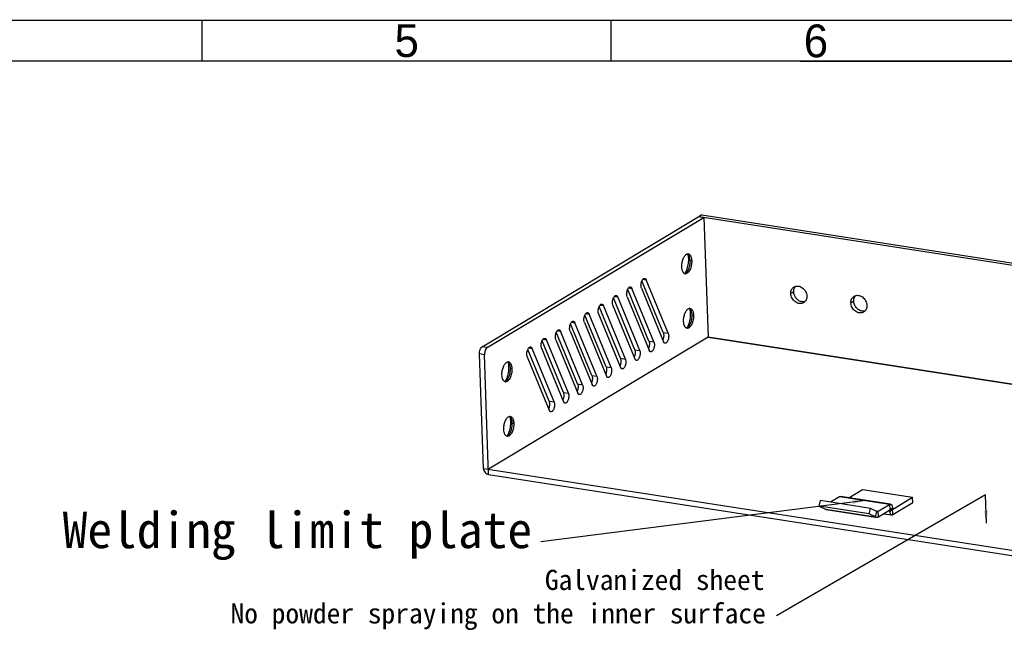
# Model space of a CAD drawing. Header units: millimetres. Extents: x 2671 to 3253, y -1061 to -653.
# Tile 3 of 4: x 2931 to 3101, y -759 to -653. Entities that reach past the tile are written whole.
import ezdxf
from ezdxf.enums import TextEntityAlignment as Align

# ---------------------------------------------------------------- set-up
doc = ezdxf.new("R2010")
doc.units = ezdxf.units.MM
for name, color, linetype in [('图形层', 7, 'Continuous'), ('图框层', 7, 'Continuous'), ('标注层', 7, 'Continuous')]:
    doc.layers.add(name, color=color, linetype=linetype)
doc.styles.add('3', font='txt')
doc.styles.get("Standard").update_dxf_attribs({"font": 'txt', "bigfont": 'gbcbig.shx'})
doc.dimstyles.new('T2.5', dxfattribs={"dimtxt": 2.5, "dimasz": 2.2, "dimexe": 1, "dimexo": 1.3, "dimgap": 1.5, "dimtad": 1, "dimzin": 1, "dimdsep": 46, "dimtxsty": 'Standard', "dimcen": 0.5, "dimclrd": 4, "dimclre": 4, "dimclrt": 7, "dimadec": 1, "dimazin": 2, "dimtfac": 1, "dimtmove": 0, "dimatfit": 3, "dimfxl": 1.25, "dimarcsym": 0})

msp = doc.modelspace()

# ---------------------------------------------------------------- linework, layer by layer
at = {"color": 3}
for p, q in [((3010.834, -709.908), (3048.429, -687.313)), ((3048.948, -687.001), (3104.867, -695.663)), ((3042.235, -707.433), (3038.545, -698.457)), ((3039.76, -708.921), (3036.07, -699.944)), ((3037.285, -710.408), (3033.595, -701.432)), ((3034.81, -711.896), (3031.12, -702.919)), ((3032.336, -713.383), (3028.645, -704.407)), ((3029.861, -714.87), (3026.17, -705.894)), ((3027.386, -716.358), (3023.695, -707.382)), ((3022.436, -719.333), (3018.745, -710.357)), ((3024.911, -717.845), (3021.22, -708.869)), ((3011.048, -731), (3010.371, -711.151)), ((3011.949, -732.079), (3135.248, -751.179)), ((3069.275, -737.562), (3070.371, -738.092)), ((3077.958, -738.907), (3069.275, -737.562)), ((3085.518, -736.968), (3082.053, -739.05)), ((3070.371, -738.092), (3079.054, -739.437)), ((3070.504, -738.134), (3079.051, -739.458)), ((3079.054, -739.437), (3077.958, -738.907)), ((3079.558, -739.393), (3081.52, -738.213)), ((3080.427, -738.87), (3081.868, -739.093)), ((3081.271, -738.363), (3081.526, -738.402)), ((3081.526, -738.402), (3081.52, -738.213))]:
    msp.add_line(p, q, dxfattribs=at)
at = {"color": 7}
for p, q in [((3011.703, -710.042), (3049.297, -687.448)), ((3048.429, -687.313), (3049.297, -687.448)), ((3048.948, -687.001), (3048.453, -687.298)), ((3048.453, -687.298), (3104.372, -695.96)), ((3049.297, -687.448), (3050.006, -708.242)), ((3046.919, -694.949), (3047.18, -694.99)), ((3038.704, -698.196), (3039.287, -698.286)), ((3043.104, -707.568), (3039.287, -698.286)), ((3036.229, -699.683), (3036.812, -699.774)), ((3040.629, -709.055), (3036.812, -699.774)), ((3038.462, -699.747), (3042.278, -709.028)), ((3033.754, -701.171), (3034.338, -701.261)), ((3038.154, -710.543), (3034.338, -701.261)), ((3035.987, -701.234), (3039.804, -710.516)), ((3064.865, -700.373), (3064.37, -700.67)), ((3031.279, -702.658), (3031.863, -702.749)), ((3035.679, -712.03), (3031.863, -702.749)), ((3033.512, -702.722), (3037.329, -712.003)), ((3075.284, -701.987), (3074.789, -702.284)), ((3028.804, -704.146), (3029.388, -704.236)), ((3033.204, -713.517), (3029.388, -704.236)), ((3031.037, -704.209), (3034.854, -713.49)), ((3047.242, -704.401), (3047.502, -704.442)), ((3026.329, -705.633), (3026.913, -705.724)), ((3030.729, -715.005), (3026.913, -705.724)), ((3028.563, -705.697), (3032.379, -714.978)), ((3050.006, -708.242), (3011.917, -731.134)), ((3021.379, -708.608), (3021.963, -708.699)), ((3025.779, -717.98), (3021.963, -708.699)), ((3023.613, -708.672), (3027.429, -717.953)), ((3023.854, -707.121), (3024.438, -707.211)), ((3028.254, -716.492), (3024.438, -707.211)), ((3026.088, -707.184), (3029.904, -716.465)), ((3042.235, -707.433), (3043.104, -707.568)), ((3050.006, -708.242), (3145.232, -722.993)), ((3050.016, -708.178), (3145.319, -722.941)), ((3011.703, -710.042), (3010.834, -709.908)), ((3018.904, -710.096), (3019.488, -710.186)), ((3023.304, -719.467), (3019.488, -710.186)), ((3021.138, -710.159), (3024.954, -719.44)), ((3037.285, -710.408), (3038.154, -710.543)), ((3039.76, -708.921), (3040.629, -709.055)), ((3011.24, -711.285), (3010.371, -711.151)), ((3011.949, -732.079), (3011.24, -711.285)), ((3018.663, -711.647), (3022.479, -720.928)), ((3034.81, -711.896), (3035.679, -712.03)), ((3015.735, -713.691), (3015.996, -713.732)), ((3032.336, -713.383), (3033.204, -713.517)), ((3029.861, -714.87), (3030.729, -715.005)), ((3027.386, -716.358), (3028.254, -716.492)), ((3024.911, -717.845), (3025.779, -717.98)), ((3022.436, -719.333), (3023.304, -719.467)), ((3016.058, -723.143), (3016.318, -723.184)), ((3011.048, -731), (3136.084, -750.368)), ((3072.805, -735.923), (3071.238, -736.865)), ((3081.488, -737.268), (3072.805, -735.923)), ((3081.673, -737.225), (3072.99, -735.88)), ((3074.431, -736.103), (3076.803, -734.677)), ((3076.803, -734.677), (3085.486, -736.023)), ((3081.526, -738.402), (3085.486, -736.023)), ((3085.518, -736.968), (3085.486, -736.023)), ((3069.275, -737.562), (3069.495, -736.595)), ((3078.178, -737.94), (3069.495, -736.595)), ((3079.525, -738.448), (3081.488, -737.268)), ((3081.488, -737.268), (3081.52, -738.213)), ((3077.958, -738.907), (3078.178, -737.94)), ((3079.274, -738.47), (3078.178, -737.94)), ((3079.054, -739.437), (3079.274, -738.47)), ((3079.087, -738.38), (3079.525, -738.448)), ((3079.558, -739.393), (3079.525, -738.448)), ((3082.015, -737.916), (3081.52, -738.213)), ((3082.053, -739.05), (3082.015, -737.916))]:
    msp.add_line(p, q, dxfattribs=at)
for centre, start, end in [((3046.52, -694.177), 81.18002, 88.91596), ((3046.107, -696.844), 261.18002, 268.91596), ((3046.842, -703.629), 81.18002, 88.91596), ((3046.43, -706.296), 261.18002, 268.91596), ((3015.336, -712.919), 81.18002, 88.91596), ((3014.923, -715.586), 261.18002, 268.91596), ((3015.658, -722.371), 81.18002, 88.91596), ((3015.245, -725.038), 261.18002, 268.91596)]:
    msp.add_arc(centre, 0.401, start, end, dxfattribs=at)
at = {"color": 3}
for centre, radius, start, end in [((3043.802, -694.599), 2.844, 11.65822, 15.4944), ((3042.503, -694.788), 4.157, 1.94389, 4.97999), ((3043.698, -695.652), 2.78, 327.05922, 330.59605), ((3044.124, -704.051), 2.844, 11.65822, 15.4944), ((3042.825, -704.24), 4.157, 1.94389, 4.97999), ((3044.02, -705.104), 2.78, 327.05922, 330.59605), ((3040.759, -708.093), 1.531, 335.6546, 336.77989), ((3038.284, -709.58), 1.531, 335.6546, 336.77989), ((3035.809, -711.068), 1.531, 335.6546, 336.77989), ((3012.618, -713.341), 2.844, 11.65822, 15.4944), ((3011.319, -713.53), 4.157, 1.94389, 4.97999), ((3033.334, -712.555), 1.531, 335.6546, 336.77989), ((3030.859, -714.042), 1.531, 335.6546, 336.77989), ((3012.513, -714.394), 2.78, 327.05922, 330.59605), ((3028.384, -715.53), 1.531, 335.6546, 336.77989), ((3025.909, -717.017), 1.531, 335.6546, 336.77989), ((3020.959, -719.992), 1.531, 335.6546, 336.77989), ((3023.434, -718.505), 1.531, 335.6546, 336.77989), ((3012.94, -722.793), 2.844, 11.65822, 15.4944), ((3011.641, -722.982), 4.157, 1.94389, 4.97999), ((3012.836, -723.846), 2.78, 327.05922, 330.59605), ((3079.257, -739.028), 0.456, 261.1822, 264.74289)]:
    msp.add_arc(centre, radius, start, end, dxfattribs=at)
at = {"color": 7}
for points, knots in [([(3045.447, -696.031), (3045.439, -695.791), (3045.477, -695.312), (3045.631, -694.744), (3045.82, -694.345), (3045.978, -694.104), (3046.15, -693.921), (3046.282, -693.837), (3046.348, -693.811)], [0, 0, 0, 0, 0.2875553, 0.5713153, 0.7003833, 0.8158134, 0.9155687, 1, 1, 1, 1]), ([(3047.18, -694.99), (3047.189, -695.26), (3047.152, -695.668), (3047.019, -696.183), (3046.882, -696.535), (3046.714, -696.831), (3046.525, -697.059), (3046.321, -697.208), (3046.169, -697.246), (3046.1, -697.244)], [0, 0, 0, 0, 0.3019011, 0.452455, 0.5942371, 0.7218195, 0.8315825, 0.9228854, 1, 1, 1, 1]), ([(3046.277, -696.991), (3046.385, -696.884), (3046.577, -696.603), (3046.778, -696.107), (3046.903, -695.541), (3046.926, -695.145), (3046.919, -694.949)], [0, 0, 0, 0, 0.2090979, 0.4591616, 0.7308152, 1, 1, 1, 1]), ([(3046.348, -693.811), (3046.363, -693.805), (3046.421, -693.785), (3046.482, -693.775), (3046.528, -693.776)], [0, 0, 0, 0, 0.2614934, 1, 1, 1, 1]), ([(3046.727, -694.088), (3046.709, -694.053), (3046.638, -693.934), (3046.537, -693.828), (3046.448, -693.782)], [0, 0, 0, 0, 0.2829152, 1, 1, 1, 1]), ([(3046.582, -693.781), (3046.637, -693.789), (3046.75, -693.833), (3046.838, -693.915), (3046.878, -693.963)], [0, 0, 0, 0, 0.472429, 1, 1, 1, 1]), ([(3046.822, -694.322), (3046.815, -694.3), (3046.788, -694.221), (3046.755, -694.143), (3046.727, -694.088)], [0, 0, 0, 0, 0.2633606, 1, 1, 1, 1]), ([(3046.919, -694.949), (3046.917, -694.893), (3046.904, -694.681), (3046.868, -694.47), (3046.822, -694.322)], [0, 0, 0, 0, 0.2671338, 1, 1, 1, 1]), ([(3046.878, -693.963), (3046.926, -694.019), (3047.01, -694.156), (3047.136, -694.497), (3047.173, -694.787), (3047.18, -694.99)], [0, 0, 0, 0, 0.203286, 0.4397822, 1, 1, 1, 1]), ([(3045.646, -696.904), (3045.581, -696.783), (3045.486, -696.494), (3045.453, -696.194), (3045.447, -696.031)], [0, 0, 0, 0, 0.4566647, 1, 1, 1, 1]), ([(3038.462, -699.747), (3038.431, -699.671), (3038.388, -699.496), (3038.372, -699.216), (3038.4, -698.918), (3038.47, -698.628), (3038.575, -698.374), (3038.691, -698.199), (3038.796, -698.1), (3038.893, -698.038), (3038.978, -698.021), (3039.028, -698.028)], [0, 0, 0, 0, 0.1230331, 0.2654395, 0.4178859, 0.5694385, 0.7092166, 0.8285074, 0.8791349, 0.9238484, 1, 1, 1, 1]), ([(3039.028, -698.028), (3039.054, -698.032), (3039.109, -698.051), (3039.18, -698.107), (3039.241, -698.187), (3039.273, -698.251), (3039.287, -698.286)], [0, 0, 0, 0, 0.2113894, 0.4412648, 0.7026314, 1, 1, 1, 1]), ([(3046.046, -697.24), (3046.007, -697.234), (3045.928, -697.209), (3045.82, -697.137), (3045.724, -697.033), (3045.671, -696.949), (3045.646, -696.904)], [0, 0, 0, 0, 0.2196353, 0.4531055, 0.7111857, 1, 1, 1, 1]), ([(3045.92, -697.198), (3045.943, -697.194), (3046.045, -697.167), (3046.137, -697.111), (3046.2, -697.06)], [0, 0, 0, 0, 0.2295922, 1, 1, 1, 1]), ([(3046.2, -697.06), (3046.206, -697.055), (3046.233, -697.033), (3046.258, -697.01), (3046.277, -696.991)], [0, 0, 0, 0, 0.2433311, 1, 1, 1, 1]), ([(3035.987, -701.234), (3035.956, -701.158), (3035.913, -700.984), (3035.897, -700.704), (3035.925, -700.406), (3035.995, -700.116), (3036.1, -699.861), (3036.216, -699.686), (3036.321, -699.588), (3036.418, -699.525), (3036.503, -699.508), (3036.553, -699.516)], [0, 0, 0, 0, 0.1230331, 0.2654395, 0.4178859, 0.5694385, 0.7092166, 0.8285074, 0.8791349, 0.9238484, 1, 1, 1, 1]), ([(3036.553, -699.516), (3036.58, -699.52), (3036.634, -699.539), (3036.705, -699.595), (3036.766, -699.675), (3036.798, -699.739), (3036.812, -699.774)], [0, 0, 0, 0, 0.2113894, 0.4412648, 0.7026314, 1, 1, 1, 1]), ([(3064.37, -700.67), (3064.362, -700.438), (3064.425, -700.084), (3064.675, -699.708), (3064.844, -699.569), (3064.935, -699.514)], [0, 0, 0, 0, 0.518957, 0.7627142, 1, 1, 1, 1]), ([(3064.935, -699.514), (3065.036, -699.453), (3065.265, -699.364), (3065.639, -699.346), (3066.019, -699.441), (3066.503, -699.709), (3066.976, -700.257), (3067.139, -700.82), (3067.148, -701.101)], [0, 0, 0, 0, 0.1105808, 0.2248864, 0.345304, 0.4722702, 0.7374067, 1, 1, 1, 1]), ([(3033.512, -702.722), (3033.481, -702.646), (3033.438, -702.471), (3033.422, -702.191), (3033.45, -701.893), (3033.52, -701.603), (3033.625, -701.349), (3033.741, -701.174), (3033.846, -701.075), (3033.943, -701.013), (3034.028, -700.995), (3034.078, -701.003)], [0, 0, 0, 0, 0.1230331, 0.2654395, 0.4178859, 0.5694385, 0.7092166, 0.8285074, 0.8791349, 0.9238484, 1, 1, 1, 1]), ([(3034.078, -701.003), (3034.105, -701.007), (3034.159, -701.026), (3034.23, -701.082), (3034.291, -701.162), (3034.323, -701.226), (3034.338, -701.261)], [0, 0, 0, 0, 0.2113894, 0.4412648, 0.7026314, 1, 1, 1, 1]), ([(3066.583, -702.257), (3066.482, -702.318), (3066.253, -702.407), (3065.879, -702.425), (3065.499, -702.33), (3065.016, -702.062), (3064.542, -701.514), (3064.379, -700.951), (3064.37, -700.67)], [0, 0, 0, 0, 0.1105808, 0.2248864, 0.345304, 0.4722702, 0.7374067, 1, 1, 1, 1]), ([(3067.148, -701.101), (3067.156, -701.332), (3067.093, -701.686), (3066.843, -702.062), (3066.674, -702.202), (3066.583, -702.257)], [0, 0, 0, 0, 0.518957, 0.7627142, 1, 1, 1, 1]), ([(3074.789, -702.284), (3074.781, -702.052), (3074.845, -701.699), (3075.095, -701.323), (3075.264, -701.183), (3075.354, -701.128)], [0, 0, 0, 0, 0.518957, 0.7627142, 1, 1, 1, 1]), ([(3075.354, -701.128), (3075.456, -701.067), (3075.684, -700.978), (3076.059, -700.96), (3076.439, -701.055), (3076.922, -701.323), (3077.396, -701.871), (3077.558, -702.434), (3077.568, -702.715)], [0, 0, 0, 0, 0.1105808, 0.2248864, 0.345304, 0.4722702, 0.7374067, 1, 1, 1, 1]), ([(3031.037, -704.209), (3031.006, -704.133), (3030.963, -703.959), (3030.947, -703.679), (3030.975, -703.38), (3031.045, -703.091), (3031.15, -702.836), (3031.266, -702.661), (3031.371, -702.562), (3031.468, -702.5), (3031.553, -702.483), (3031.603, -702.491)], [0, 0, 0, 0, 0.1230331, 0.2654395, 0.4178859, 0.5694385, 0.7092166, 0.8285074, 0.8791349, 0.9238484, 1, 1, 1, 1]), ([(3031.603, -702.491), (3031.63, -702.495), (3031.684, -702.514), (3031.755, -702.569), (3031.816, -702.65), (3031.848, -702.714), (3031.863, -702.749)], [0, 0, 0, 0, 0.2113894, 0.4412648, 0.7026314, 1, 1, 1, 1]), ([(3045.77, -705.483), (3045.762, -705.243), (3045.799, -704.764), (3045.954, -704.197), (3046.142, -703.797), (3046.3, -703.556), (3046.473, -703.373), (3046.605, -703.289), (3046.67, -703.263)], [0, 0, 0, 0, 0.2875553, 0.5713153, 0.7003833, 0.8158134, 0.9155687, 1, 1, 1, 1]), ([(3046.67, -703.263), (3046.685, -703.257), (3046.743, -703.237), (3046.805, -703.227), (3046.85, -703.228)], [0, 0, 0, 0, 0.2614934, 1, 1, 1, 1]), ([(3047.049, -703.54), (3047.031, -703.505), (3046.961, -703.386), (3046.859, -703.28), (3046.77, -703.234)], [0, 0, 0, 0, 0.2829152, 1, 1, 1, 1]), ([(3046.904, -703.233), (3046.959, -703.241), (3047.072, -703.285), (3047.16, -703.367), (3047.2, -703.415)], [0, 0, 0, 0, 0.472429, 1, 1, 1, 1]), ([(3047.144, -703.774), (3047.137, -703.753), (3047.111, -703.673), (3047.078, -703.595), (3047.049, -703.54)], [0, 0, 0, 0, 0.2633606, 1, 1, 1, 1]), ([(3047.2, -703.415), (3047.248, -703.471), (3047.333, -703.608), (3047.459, -703.949), (3047.495, -704.239), (3047.502, -704.442)], [0, 0, 0, 0, 0.203286, 0.4397822, 1, 1, 1, 1]), ([(3077.003, -703.871), (3076.902, -703.932), (3076.673, -704.021), (3076.299, -704.039), (3075.919, -703.944), (3075.435, -703.676), (3074.962, -703.128), (3074.799, -702.565), (3074.789, -702.284)], [0, 0, 0, 0, 0.1105808, 0.2248864, 0.345304, 0.4722702, 0.7374067, 1, 1, 1, 1]), ([(3077.568, -702.715), (3077.576, -702.946), (3077.513, -703.3), (3077.262, -703.676), (3077.094, -703.816), (3077.003, -703.871)], [0, 0, 0, 0, 0.518957, 0.7627142, 1, 1, 1, 1]), ([(3028.563, -705.697), (3028.531, -705.621), (3028.488, -705.446), (3028.472, -705.166), (3028.5, -704.868), (3028.57, -704.578), (3028.675, -704.324), (3028.791, -704.149), (3028.896, -704.05), (3028.993, -703.988), (3029.078, -703.97), (3029.128, -703.978)], [0, 0, 0, 0, 0.1230331, 0.2654395, 0.4178859, 0.5694385, 0.7092166, 0.8285074, 0.8791349, 0.9238484, 1, 1, 1, 1]), ([(3029.128, -703.978), (3029.155, -703.982), (3029.209, -704.001), (3029.28, -704.057), (3029.341, -704.137), (3029.373, -704.201), (3029.388, -704.236)], [0, 0, 0, 0, 0.2113894, 0.4412648, 0.7026314, 1, 1, 1, 1]), ([(3047.502, -704.442), (3047.511, -704.712), (3047.474, -705.12), (3047.341, -705.635), (3047.204, -705.987), (3047.037, -706.283), (3046.847, -706.511), (3046.643, -706.66), (3046.491, -706.698), (3046.422, -706.696)], [0, 0, 0, 0, 0.3019011, 0.452455, 0.5942371, 0.7218195, 0.8315825, 0.9228854, 1, 1, 1, 1]), ([(3046.599, -706.443), (3046.708, -706.336), (3046.9, -706.055), (3047.101, -705.559), (3047.225, -704.993), (3047.248, -704.597), (3047.242, -704.401)], [0, 0, 0, 0, 0.2090979, 0.4591616, 0.7308152, 1, 1, 1, 1]), ([(3047.242, -704.401), (3047.24, -704.345), (3047.227, -704.133), (3047.19, -703.922), (3047.144, -703.774)], [0, 0, 0, 0, 0.2671338, 1, 1, 1, 1]), ([(3023.613, -708.672), (3023.581, -708.595), (3023.538, -708.421), (3023.522, -708.141), (3023.55, -707.843), (3023.62, -707.553), (3023.726, -707.299), (3023.841, -707.124), (3023.946, -707.025), (3024.043, -706.963), (3024.128, -706.945), (3024.178, -706.953)], [0, 0, 0, 0, 0.1230331, 0.2654395, 0.4178859, 0.5694385, 0.7092166, 0.8285074, 0.8791349, 0.9238484, 1, 1, 1, 1]), ([(3024.178, -706.953), (3024.205, -706.957), (3024.259, -706.976), (3024.33, -707.032), (3024.392, -707.112), (3024.423, -707.176), (3024.438, -707.211)], [0, 0, 0, 0, 0.2113894, 0.4412648, 0.7026314, 1, 1, 1, 1]), ([(3026.088, -707.184), (3026.056, -707.108), (3026.013, -706.934), (3025.997, -706.654), (3026.025, -706.355), (3026.095, -706.066), (3026.2, -705.811), (3026.316, -705.636), (3026.421, -705.537), (3026.518, -705.475), (3026.603, -705.458), (3026.653, -705.466)], [0, 0, 0, 0, 0.1230331, 0.2654395, 0.4178859, 0.5694385, 0.7092166, 0.8285074, 0.8791349, 0.9238484, 1, 1, 1, 1]), ([(3026.653, -705.466), (3026.68, -705.47), (3026.734, -705.489), (3026.805, -705.544), (3026.867, -705.625), (3026.898, -705.689), (3026.913, -705.724)], [0, 0, 0, 0, 0.2113894, 0.4412648, 0.7026314, 1, 1, 1, 1]), ([(3045.968, -706.356), (3045.903, -706.235), (3045.808, -705.946), (3045.775, -705.646), (3045.77, -705.483)], [0, 0, 0, 0, 0.4566647, 1, 1, 1, 1]), ([(3046.368, -706.692), (3046.329, -706.686), (3046.25, -706.661), (3046.142, -706.589), (3046.046, -706.485), (3045.993, -706.402), (3045.968, -706.356)], [0, 0, 0, 0, 0.2196353, 0.4531055, 0.7111857, 1, 1, 1, 1]), ([(3046.242, -706.65), (3046.266, -706.646), (3046.367, -706.619), (3046.459, -706.563), (3046.522, -706.512)], [0, 0, 0, 0, 0.2295922, 1, 1, 1, 1]), ([(3046.522, -706.512), (3046.529, -706.507), (3046.555, -706.485), (3046.581, -706.462), (3046.599, -706.443)], [0, 0, 0, 0, 0.2433311, 1, 1, 1, 1]), ([(3021.138, -710.159), (3021.106, -710.083), (3021.063, -709.909), (3021.047, -709.629), (3021.075, -709.33), (3021.145, -709.041), (3021.251, -708.786), (3021.366, -708.611), (3021.471, -708.512), (3021.568, -708.45), (3021.653, -708.433), (3021.703, -708.441)], [0, 0, 0, 0, 0.1230331, 0.2654395, 0.4178859, 0.5694385, 0.7092166, 0.8285074, 0.8791349, 0.9238484, 1, 1, 1, 1]), ([(3021.703, -708.441), (3021.73, -708.445), (3021.784, -708.464), (3021.855, -708.519), (3021.917, -708.6), (3021.948, -708.664), (3021.963, -708.699)], [0, 0, 0, 0, 0.2113894, 0.4412648, 0.7026314, 1, 1, 1, 1]), ([(3043.104, -707.568), (3043.135, -707.644), (3043.178, -707.818), (3043.194, -708.098), (3043.166, -708.396), (3043.096, -708.686), (3042.991, -708.941), (3042.875, -709.115), (3042.77, -709.214), (3042.673, -709.276), (3042.588, -709.294), (3042.538, -709.286)], [0, 0, 0, 0, 0.1230331, 0.2654395, 0.4178859, 0.5694385, 0.7092166, 0.8285074, 0.8791349, 0.9238484, 1, 1, 1, 1]), ([(3011.703, -710.042), (3011.627, -710.088), (3011.488, -710.242), (3011.346, -710.54), (3011.254, -710.899), (3011.235, -711.157), (3011.24, -711.285)], [0, 0, 0, 0, 0.1923339, 0.4391332, 0.7189326, 1, 1, 1, 1]), ([(3018.663, -711.647), (3018.632, -711.57), (3018.588, -711.396), (3018.572, -711.116), (3018.6, -710.818), (3018.67, -710.528), (3018.776, -710.274), (3018.891, -710.099), (3018.996, -710), (3019.093, -709.938), (3019.178, -709.92), (3019.228, -709.928)], [0, 0, 0, 0, 0.1230331, 0.2654395, 0.4178859, 0.5694385, 0.7092166, 0.8285074, 0.8791349, 0.9238484, 1, 1, 1, 1]), ([(3019.228, -709.928), (3019.255, -709.932), (3019.309, -709.951), (3019.38, -710.007), (3019.442, -710.087), (3019.474, -710.151), (3019.488, -710.186)], [0, 0, 0, 0, 0.2113894, 0.4412648, 0.7026314, 1, 1, 1, 1]), ([(3040.629, -709.055), (3040.66, -709.131), (3040.703, -709.305), (3040.719, -709.585), (3040.691, -709.884), (3040.621, -710.173), (3040.516, -710.428), (3040.4, -710.603), (3040.295, -710.702), (3040.198, -710.764), (3040.113, -710.781), (3040.063, -710.774)], [0, 0, 0, 0, 0.1230331, 0.2654395, 0.4178859, 0.5694385, 0.7092166, 0.8285074, 0.8791349, 0.9238484, 1, 1, 1, 1]), ([(3042.538, -709.286), (3042.511, -709.282), (3042.457, -709.263), (3042.386, -709.207), (3042.325, -709.127), (3042.293, -709.063), (3042.278, -709.028)], [0, 0, 0, 0, 0.2113894, 0.4412648, 0.7026314, 1, 1, 1, 1]), ([(3035.679, -712.03), (3035.71, -712.106), (3035.753, -712.28), (3035.769, -712.56), (3035.741, -712.859), (3035.671, -713.148), (3035.566, -713.403), (3035.45, -713.578), (3035.345, -713.677), (3035.248, -713.739), (3035.163, -713.756), (3035.113, -713.748)], [0, 0, 0, 0, 0.1230331, 0.2654395, 0.4178859, 0.5694385, 0.7092166, 0.8285074, 0.8791349, 0.9238484, 1, 1, 1, 1]), ([(3037.588, -712.261), (3037.561, -712.257), (3037.507, -712.238), (3037.436, -712.182), (3037.375, -712.102), (3037.343, -712.038), (3037.329, -712.003)], [0, 0, 0, 0, 0.2113894, 0.4412648, 0.7026314, 1, 1, 1, 1]), ([(3038.154, -710.543), (3038.185, -710.619), (3038.228, -710.793), (3038.244, -711.073), (3038.216, -711.371), (3038.146, -711.661), (3038.041, -711.916), (3037.925, -712.09), (3037.82, -712.189), (3037.723, -712.251), (3037.638, -712.269), (3037.588, -712.261)], [0, 0, 0, 0, 0.1230331, 0.2654395, 0.4178859, 0.5694385, 0.7092166, 0.8285074, 0.8791349, 0.9238484, 1, 1, 1, 1]), ([(3040.063, -710.774), (3040.036, -710.769), (3039.982, -710.751), (3039.911, -710.695), (3039.85, -710.614), (3039.818, -710.55), (3039.804, -710.516)], [0, 0, 0, 0, 0.2113894, 0.4412648, 0.7026314, 1, 1, 1, 1]), ([(3014.263, -714.773), (3014.255, -714.533), (3014.292, -714.055), (3014.447, -713.487), (3014.636, -713.087), (3014.793, -712.846), (3014.966, -712.663), (3015.098, -712.579), (3015.164, -712.553)], [0, 0, 0, 0, 0.2875553, 0.5713153, 0.7003833, 0.8158134, 0.9155687, 1, 1, 1, 1]), ([(3015.996, -713.732), (3016.005, -714.002), (3015.968, -714.41), (3015.835, -714.926), (3015.697, -715.277), (3015.53, -715.574), (3015.341, -715.801), (3015.136, -715.95), (3014.984, -715.988), (3014.915, -715.986)], [0, 0, 0, 0, 0.3019011, 0.452455, 0.5942371, 0.7218195, 0.8315825, 0.9228854, 1, 1, 1, 1]), ([(3015.093, -715.733), (3015.201, -715.626), (3015.393, -715.345), (3015.594, -714.849), (3015.719, -714.283), (3015.742, -713.888), (3015.735, -713.691)], [0, 0, 0, 0, 0.2090979, 0.4591616, 0.7308152, 1, 1, 1, 1]), ([(3015.164, -712.553), (3015.178, -712.547), (3015.236, -712.527), (3015.298, -712.518), (3015.344, -712.518)], [0, 0, 0, 0, 0.2614934, 1, 1, 1, 1]), ([(3015.543, -712.83), (3015.524, -712.795), (3015.454, -712.676), (3015.352, -712.57), (3015.264, -712.525)], [0, 0, 0, 0, 0.2829152, 1, 1, 1, 1]), ([(3015.397, -712.523), (3015.452, -712.532), (3015.566, -712.576), (3015.654, -712.657), (3015.694, -712.705)], [0, 0, 0, 0, 0.472429, 1, 1, 1, 1]), ([(3015.637, -713.064), (3015.631, -713.043), (3015.604, -712.963), (3015.571, -712.885), (3015.543, -712.83)], [0, 0, 0, 0, 0.2633606, 1, 1, 1, 1]), ([(3015.735, -713.691), (3015.733, -713.635), (3015.72, -713.423), (3015.684, -713.212), (3015.637, -713.064)], [0, 0, 0, 0, 0.2671338, 1, 1, 1, 1]), ([(3015.694, -712.705), (3015.741, -712.761), (3015.826, -712.898), (3015.952, -713.239), (3015.989, -713.529), (3015.996, -713.732)], [0, 0, 0, 0, 0.203286, 0.4397822, 1, 1, 1, 1]), ([(3033.204, -713.517), (3033.235, -713.594), (3033.278, -713.768), (3033.294, -714.048), (3033.266, -714.346), (3033.196, -714.636), (3033.091, -714.891), (3032.975, -715.065), (3032.87, -715.164), (3032.774, -715.226), (3032.689, -715.244), (3032.638, -715.236)], [0, 0, 0, 0, 0.1230331, 0.2654395, 0.4178859, 0.5694385, 0.7092166, 0.8285074, 0.8791349, 0.9238484, 1, 1, 1, 1]), ([(3035.113, -713.748), (3035.087, -713.744), (3035.032, -713.725), (3034.961, -713.67), (3034.9, -713.589), (3034.868, -713.525), (3034.854, -713.49)], [0, 0, 0, 0, 0.2113894, 0.4412648, 0.7026314, 1, 1, 1, 1]), ([(3014.462, -715.646), (3014.397, -715.525), (3014.302, -715.236), (3014.269, -714.936), (3014.263, -714.773)], [0, 0, 0, 0, 0.4566647, 1, 1, 1, 1]), ([(3030.729, -715.005), (3030.76, -715.081), (3030.803, -715.255), (3030.82, -715.535), (3030.791, -715.834), (3030.721, -716.123), (3030.616, -716.378), (3030.5, -716.553), (3030.395, -716.652), (3030.299, -716.714), (3030.214, -716.731), (3030.163, -716.723)], [0, 0, 0, 0, 0.1230331, 0.2654395, 0.4178859, 0.5694385, 0.7092166, 0.8285074, 0.8791349, 0.9238484, 1, 1, 1, 1]), ([(3032.638, -715.236), (3032.612, -715.232), (3032.557, -715.213), (3032.486, -715.157), (3032.425, -715.077), (3032.393, -715.013), (3032.379, -714.978)], [0, 0, 0, 0, 0.2113894, 0.4412648, 0.7026314, 1, 1, 1, 1]), ([(3014.862, -715.982), (3014.823, -715.976), (3014.743, -715.951), (3014.636, -715.879), (3014.539, -715.775), (3014.486, -715.692), (3014.462, -715.646)], [0, 0, 0, 0, 0.2196353, 0.4531055, 0.7111857, 1, 1, 1, 1]), ([(3014.735, -715.94), (3014.759, -715.936), (3014.861, -715.91), (3014.953, -715.853), (3015.016, -715.803)], [0, 0, 0, 0, 0.2295922, 1, 1, 1, 1]), ([(3015.016, -715.803), (3015.022, -715.797), (3015.049, -715.775), (3015.074, -715.752), (3015.093, -715.733)], [0, 0, 0, 0, 0.2433311, 1, 1, 1, 1]), ([(3028.254, -716.492), (3028.285, -716.569), (3028.328, -716.743), (3028.345, -717.023), (3028.316, -717.321), (3028.247, -717.611), (3028.141, -717.865), (3028.026, -718.04), (3027.92, -718.139), (3027.824, -718.201), (3027.739, -718.219), (3027.688, -718.211)], [0, 0, 0, 0, 0.1230331, 0.2654395, 0.4178859, 0.5694385, 0.7092166, 0.8285074, 0.8791349, 0.9238484, 1, 1, 1, 1]), ([(3030.163, -716.723), (3030.137, -716.719), (3030.082, -716.7), (3030.011, -716.645), (3029.95, -716.564), (3029.918, -716.5), (3029.904, -716.465)], [0, 0, 0, 0, 0.2113894, 0.4412648, 0.7026314, 1, 1, 1, 1]), ([(3025.779, -717.98), (3025.81, -718.056), (3025.853, -718.23), (3025.87, -718.51), (3025.842, -718.809), (3025.772, -719.098), (3025.666, -719.353), (3025.551, -719.528), (3025.445, -719.627), (3025.349, -719.689), (3025.264, -719.706), (3025.213, -719.698)], [0, 0, 0, 0, 0.1230331, 0.2654395, 0.4178859, 0.5694385, 0.7092166, 0.8285074, 0.8791349, 0.9238484, 1, 1, 1, 1]), ([(3027.688, -718.211), (3027.662, -718.207), (3027.608, -718.188), (3027.536, -718.132), (3027.475, -718.052), (3027.443, -717.988), (3027.429, -717.953)], [0, 0, 0, 0, 0.2113894, 0.4412648, 0.7026314, 1, 1, 1, 1]), ([(3023.304, -719.467), (3023.335, -719.543), (3023.378, -719.718), (3023.395, -719.998), (3023.367, -720.296), (3023.297, -720.586), (3023.191, -720.84), (3023.076, -721.015), (3022.971, -721.114), (3022.874, -721.176), (3022.789, -721.194), (3022.738, -721.186)], [0, 0, 0, 0, 0.1230331, 0.2654395, 0.4178859, 0.5694385, 0.7092166, 0.8285074, 0.8791349, 0.9238484, 1, 1, 1, 1]), ([(3025.213, -719.698), (3025.187, -719.694), (3025.133, -719.675), (3025.061, -719.62), (3025, -719.539), (3024.968, -719.475), (3024.954, -719.44)], [0, 0, 0, 0, 0.2113894, 0.4412648, 0.7026314, 1, 1, 1, 1]), ([(3014.586, -724.225), (3014.577, -723.985), (3014.615, -723.507), (3014.77, -722.939), (3014.958, -722.539), (3015.116, -722.298), (3015.288, -722.115), (3015.42, -722.031), (3015.486, -722.005)], [0, 0, 0, 0, 0.2875553, 0.5713153, 0.7003833, 0.8158134, 0.9155687, 1, 1, 1, 1]), ([(3015.486, -722.005), (3015.501, -721.999), (3015.559, -721.979), (3015.621, -721.97), (3015.666, -721.97)], [0, 0, 0, 0, 0.2614934, 1, 1, 1, 1]), ([(3015.865, -722.282), (3015.847, -722.247), (3015.776, -722.128), (3015.675, -722.022), (3015.586, -721.977)], [0, 0, 0, 0, 0.2829152, 1, 1, 1, 1]), ([(3015.72, -721.975), (3015.775, -721.984), (3015.888, -722.028), (3015.976, -722.109), (3016.016, -722.157)], [0, 0, 0, 0, 0.472429, 1, 1, 1, 1]), ([(3015.96, -722.516), (3015.953, -722.495), (3015.927, -722.415), (3015.894, -722.337), (3015.865, -722.282)], [0, 0, 0, 0, 0.2633606, 1, 1, 1, 1]), ([(3016.016, -722.157), (3016.064, -722.213), (3016.148, -722.35), (3016.275, -722.691), (3016.311, -722.981), (3016.318, -723.184)], [0, 0, 0, 0, 0.203286, 0.4397822, 1, 1, 1, 1]), ([(3022.738, -721.186), (3022.712, -721.182), (3022.658, -721.163), (3022.586, -721.107), (3022.525, -721.027), (3022.493, -720.963), (3022.479, -720.928)], [0, 0, 0, 0, 0.2113894, 0.4412648, 0.7026314, 1, 1, 1, 1]), ([(3016.318, -723.184), (3016.327, -723.454), (3016.29, -723.862), (3016.157, -724.378), (3016.02, -724.729), (3015.853, -725.026), (3015.663, -725.253), (3015.459, -725.402), (3015.307, -725.44), (3015.238, -725.438)], [0, 0, 0, 0, 0.3019011, 0.452455, 0.5942371, 0.7218195, 0.8315825, 0.9228854, 1, 1, 1, 1]), ([(3015.415, -725.185), (3015.523, -725.078), (3015.715, -724.797), (3015.917, -724.301), (3016.041, -723.736), (3016.064, -723.34), (3016.058, -723.143)], [0, 0, 0, 0, 0.2090979, 0.4591616, 0.7308152, 1, 1, 1, 1]), ([(3016.058, -723.143), (3016.056, -723.087), (3016.042, -722.875), (3016.006, -722.664), (3015.96, -722.516)], [0, 0, 0, 0, 0.2671338, 1, 1, 1, 1]), ([(3014.784, -725.098), (3014.719, -724.977), (3014.624, -724.688), (3014.591, -724.388), (3014.586, -724.225)], [0, 0, 0, 0, 0.4566647, 1, 1, 1, 1]), ([(3015.184, -725.434), (3015.145, -725.428), (3015.066, -725.403), (3014.958, -725.331), (3014.862, -725.227), (3014.809, -725.144), (3014.784, -725.098)], [0, 0, 0, 0, 0.2196353, 0.4531055, 0.7111857, 1, 1, 1, 1]), ([(3015.058, -725.392), (3015.081, -725.388), (3015.183, -725.362), (3015.275, -725.305), (3015.338, -725.255)], [0, 0, 0, 0, 0.2295922, 1, 1, 1, 1]), ([(3015.338, -725.255), (3015.345, -725.249), (3015.371, -725.227), (3015.397, -725.204), (3015.415, -725.185)], [0, 0, 0, 0, 0.2433311, 1, 1, 1, 1]), ([(3072.805, -735.923), (3072.834, -735.906), (3072.893, -735.879), (3072.96, -735.876), (3072.99, -735.88)], [0, 0, 0, 0, 0.5251729, 1, 1, 1, 1]), ([(3081.488, -737.268), (3081.517, -737.251), (3081.577, -737.224), (3081.643, -737.221), (3081.673, -737.225)], [0, 0, 0, 0, 0.5251729, 1, 1, 1, 1]), ([(3081.673, -737.225), (3081.721, -737.233), (3081.824, -737.288), (3081.927, -737.447), (3081.994, -737.663), (3082.012, -737.827), (3082.015, -737.916)], [0, 0, 0, 0, 0.1789703, 0.3995882, 0.6757107, 1, 1, 1, 1]), ([(3079.34, -738.491), (3079.364, -738.494), (3079.398, -738.494), (3079.431, -738.487), (3079.439, -738.485)], [0, 0, 0, 0, 0.7420542, 1, 1, 1, 1]), ([(3079.439, -738.485), (3079.446, -738.483), (3079.476, -738.474), (3079.505, -738.46), (3079.525, -738.448)], [0, 0, 0, 0, 0.2389771, 1, 1, 1, 1])]:
    msp.add_open_spline(points, degree=3, knots=knots, dxfattribs=at)
at = {"color": 3}
for points, knots in [([(3046.299, -696.648), (3046.43, -696.337), (3046.615, -695.675), (3046.67, -694.99), (3046.658, -694.647)], [0, 0, 0, 0, 0.4958338, 1, 1, 1, 1]), ([(3046.645, -694.427), (3046.642, -694.392), (3046.628, -694.257), (3046.607, -694.123), (3046.587, -694.024)], [0, 0, 0, 0, 0.2576928, 1, 1, 1, 1]), ([(3046.12, -697.017), (3046.136, -696.988), (3046.201, -696.868), (3046.259, -696.744), (3046.299, -696.648)], [0, 0, 0, 0, 0.2417579, 1, 1, 1, 1]), ([(3064.865, -700.373), (3064.863, -700.321), (3064.866, -700.118), (3064.908, -699.916), (3064.964, -699.777)], [0, 0, 0, 0, 0.2578944, 1, 1, 1, 1]), ([(3064.964, -699.777), (3064.978, -699.741), (3065.039, -699.606), (3065.125, -699.481), (3065.201, -699.401)], [0, 0, 0, 0, 0.2558777, 1, 1, 1, 1]), ([(3066.306, -702.1), (3066.118, -702.071), (3065.74, -701.926), (3065.28, -701.522), (3064.961, -700.986), (3064.872, -700.575), (3064.865, -700.373)], [0, 0, 0, 0, 0.2365826, 0.4891934, 0.7478923, 1, 1, 1, 1]), ([(3075.284, -701.987), (3075.283, -701.935), (3075.285, -701.732), (3075.328, -701.53), (3075.383, -701.391)], [0, 0, 0, 0, 0.2578944, 1, 1, 1, 1]), ([(3075.383, -701.391), (3075.397, -701.355), (3075.459, -701.22), (3075.545, -701.095), (3075.621, -701.015)], [0, 0, 0, 0, 0.2558777, 1, 1, 1, 1]), ([(3046.967, -703.879), (3046.964, -703.844), (3046.95, -703.709), (3046.929, -703.575), (3046.909, -703.476)], [0, 0, 0, 0, 0.2576928, 1, 1, 1, 1]), ([(3066.811, -702.074), (3066.771, -702.085), (3066.606, -702.121), (3066.432, -702.12), (3066.306, -702.1)], [0, 0, 0, 0, 0.2451206, 1, 1, 1, 1]), ([(3076.725, -703.714), (3076.537, -703.685), (3076.159, -703.54), (3075.699, -703.136), (3075.381, -702.6), (3075.291, -702.189), (3075.284, -701.987)], [0, 0, 0, 0, 0.2365826, 0.4891934, 0.7478923, 1, 1, 1, 1]), ([(3046.622, -706.1), (3046.752, -705.789), (3046.937, -705.127), (3046.992, -704.442), (3046.98, -704.099)], [0, 0, 0, 0, 0.4958338, 1, 1, 1, 1]), ([(3077.231, -703.688), (3077.191, -703.699), (3077.025, -703.735), (3076.852, -703.734), (3076.725, -703.714)], [0, 0, 0, 0, 0.2451206, 1, 1, 1, 1]), ([(3046.442, -706.469), (3046.458, -706.44), (3046.524, -706.32), (3046.582, -706.196), (3046.622, -706.1)], [0, 0, 0, 0, 0.2417579, 1, 1, 1, 1]), ([(3042.235, -707.433), (3042.271, -707.52), (3042.317, -707.721), (3042.325, -708.041), (3042.278, -708.376), (3042.209, -708.594), (3042.166, -708.696)], [0, 0, 0, 0, 0.2182311, 0.4726032, 0.7414748, 1, 1, 1, 1]), ([(3010.371, -711.151), (3010.367, -711.022), (3010.385, -710.765), (3010.477, -710.405), (3010.62, -710.108), (3010.759, -709.953), (3010.834, -709.908)], [0, 0, 0, 0, 0.2810674, 0.5608668, 0.8076661, 1, 1, 1, 1]), ([(3037.285, -710.408), (3037.321, -710.495), (3037.367, -710.696), (3037.375, -711.016), (3037.328, -711.351), (3037.26, -711.569), (3037.216, -711.671)], [0, 0, 0, 0, 0.2182311, 0.4726032, 0.7414748, 1, 1, 1, 1]), ([(3039.76, -708.921), (3039.796, -709.007), (3039.842, -709.208), (3039.85, -709.529), (3039.803, -709.863), (3039.734, -710.081), (3039.691, -710.184)], [0, 0, 0, 0, 0.2182311, 0.4726032, 0.7414748, 1, 1, 1, 1]), ([(3034.81, -711.896), (3034.846, -711.982), (3034.892, -712.183), (3034.9, -712.504), (3034.853, -712.838), (3034.785, -713.056), (3034.741, -713.159)], [0, 0, 0, 0, 0.2182311, 0.4726032, 0.7414748, 1, 1, 1, 1]), ([(3015.115, -715.391), (3015.245, -715.079), (3015.431, -714.417), (3015.486, -713.732), (3015.474, -713.389)], [0, 0, 0, 0, 0.4958338, 1, 1, 1, 1]), ([(3015.461, -713.169), (3015.458, -713.134), (3015.444, -712.999), (3015.423, -712.865), (3015.403, -712.766)], [0, 0, 0, 0, 0.2576928, 1, 1, 1, 1]), ([(3032.336, -713.383), (3032.371, -713.47), (3032.417, -713.671), (3032.425, -713.991), (3032.378, -714.326), (3032.31, -714.544), (3032.266, -714.646)], [0, 0, 0, 0, 0.2182311, 0.4726032, 0.7414748, 1, 1, 1, 1]), ([(3014.936, -715.759), (3014.952, -715.731), (3015.017, -715.61), (3015.075, -715.486), (3015.115, -715.391)], [0, 0, 0, 0, 0.2417579, 1, 1, 1, 1]), ([(3029.861, -714.87), (3029.896, -714.957), (3029.942, -715.158), (3029.95, -715.479), (3029.903, -715.813), (3029.835, -716.031), (3029.791, -716.134)], [0, 0, 0, 0, 0.2182311, 0.4726032, 0.7414748, 1, 1, 1, 1]), ([(3027.386, -716.358), (3027.421, -716.445), (3027.467, -716.646), (3027.475, -716.966), (3027.428, -717.301), (3027.36, -717.519), (3027.316, -717.621)], [0, 0, 0, 0, 0.2182311, 0.4726032, 0.7414748, 1, 1, 1, 1]), ([(3024.911, -717.845), (3024.946, -717.932), (3024.992, -718.133), (3025, -718.454), (3024.953, -718.788), (3024.885, -719.006), (3024.841, -719.108)], [0, 0, 0, 0, 0.2182311, 0.4726032, 0.7414748, 1, 1, 1, 1]), ([(3022.436, -719.333), (3022.471, -719.42), (3022.517, -719.621), (3022.525, -719.941), (3022.478, -720.276), (3022.41, -720.494), (3022.366, -720.596)], [0, 0, 0, 0, 0.2182311, 0.4726032, 0.7414748, 1, 1, 1, 1]), ([(3015.783, -722.621), (3015.78, -722.586), (3015.766, -722.451), (3015.745, -722.317), (3015.725, -722.218)], [0, 0, 0, 0, 0.2576928, 1, 1, 1, 1]), ([(3015.437, -724.843), (3015.568, -724.531), (3015.753, -723.869), (3015.808, -723.184), (3015.796, -722.841)], [0, 0, 0, 0, 0.4958338, 1, 1, 1, 1]), ([(3015.258, -725.211), (3015.274, -725.183), (3015.34, -725.063), (3015.397, -724.938), (3015.437, -724.843)], [0, 0, 0, 0, 0.2417579, 1, 1, 1, 1]), ([(3011.048, -731), (3011.053, -731.126), (3011.109, -731.383), (3011.308, -731.718), (3011.595, -731.97), (3011.831, -732.061), (3011.949, -732.079)], [0, 0, 0, 0, 0.2521066, 0.510811, 0.7633882, 1, 1, 1, 1]), ([(3070.371, -738.092), (3070.382, -738.097), (3070.424, -738.116), (3070.47, -738.128), (3070.504, -738.134)], [0, 0, 0, 0, 0.2539154, 1, 1, 1, 1]), ([(3079.054, -739.437), (3079.065, -739.442), (3079.107, -739.461), (3079.153, -739.473), (3079.187, -739.479)], [0, 0, 0, 0, 0.2539154, 1, 1, 1, 1]), ([(3079.215, -739.482), (3079.272, -739.487), (3079.393, -739.475), (3079.504, -739.425), (3079.558, -739.393)], [0, 0, 0, 0, 0.474829, 1, 1, 1, 1]), ([(3081.526, -738.402), (3081.529, -738.491), (3081.547, -738.656), (3081.614, -738.872), (3081.717, -739.03), (3081.82, -739.086), (3081.868, -739.093)], [0, 0, 0, 0, 0.3242893, 0.6004118, 0.8210297, 1, 1, 1, 1]), ([(3081.868, -739.093), (3081.898, -739.098), (3081.965, -739.094), (3082.025, -739.068), (3082.053, -739.05)], [0, 0, 0, 0, 0.4748271, 1, 1, 1, 1])]:
    msp.add_open_spline(points, degree=3, knots=knots, dxfattribs=at)
at = {"color": 7}
msp.add_open_spline([(3079.274, -738.47), (3079.295, -738.48), (3079.317, -738.487), (3079.34, -738.491)], degree=3, dxfattribs=at)
at = {"layer": '图框层', "color": 0}
for p, q in [((2671.167, -653.229), (3253.332, -653.229)), ((2962.249, -660.37), (2962.249, -653.229)), ((3033.235, -660.37), (3033.235, -653.229)), ((3246.19, -660.37), (2678.308, -660.37)), ((3066.03, -660.37), (3246.19, -660.37))]:
    msp.add_line(p, q, dxfattribs=at)

# ---------------------------------------------------------------- texts
at = {"color": 0, "linetype": 'Continuous', "insert": (3059.797, -748.603), "char_height": 3.5, "width": 44.07275, "attachment_point": 3, "line_spacing_factor": 0.9}
msp.add_mtext('{\\fSimSun|b0|i0|c134|p2;Galvanized sheet}', dxfattribs=at)
at = {"color": 1, "linetype": 'Continuous', "insert": (3060.041, -754.411), "char_height": 3.5, "width": 110.16971, "attachment_point": 3, "line_spacing_factor": 0.9}
msp.add_mtext('{\\fSimSun|b0|i0|c134|p2;No powder spraying on the inner surface}', dxfattribs=at)
at = {"layer": '图形层', "color": 7, "insert": (3019.493, -746.917), "char_height": 6.3, "attachment_point": 9}
msp.add_mtext('{\\fFangSong|b0|i0|c134|p49;Welding limit plate}', dxfattribs=at)
at = {"layer": '图框层', "color": 0, "style": '3'}
for s, p in [('5', (2997.742, -656.821)), ('6', (3068.727, -656.821))]:
    msp.add_text(s, height=5.679, rotation=0, dxfattribs=at).set_placement(p, align=Align.MIDDLE)

# ---------------------------------------------------------------- leaders
at = {"layer": '图形层', "color": 3, "annotation_type": 0, "has_hookline": 1, "hookline_direction": 1, "text_width": 86.94}
msp.add_leader([(3077.331, -736.553), (3020.993, -743.767)], dimstyle='T2.5', override={"dimgap": 1.5, "dimtad": 0}, dxfattribs=at)
at = {"layer": '标注层', "color": 1}
msp.add_leader([(3098.285, -740.511), (3098.147, -735.571), (3061.89, -756.62)], dimstyle='T2.5', override={"dimgap": 1.5, "dimtad": 0}, dxfattribs=at)

doc.saveas('drawing.dxf')
